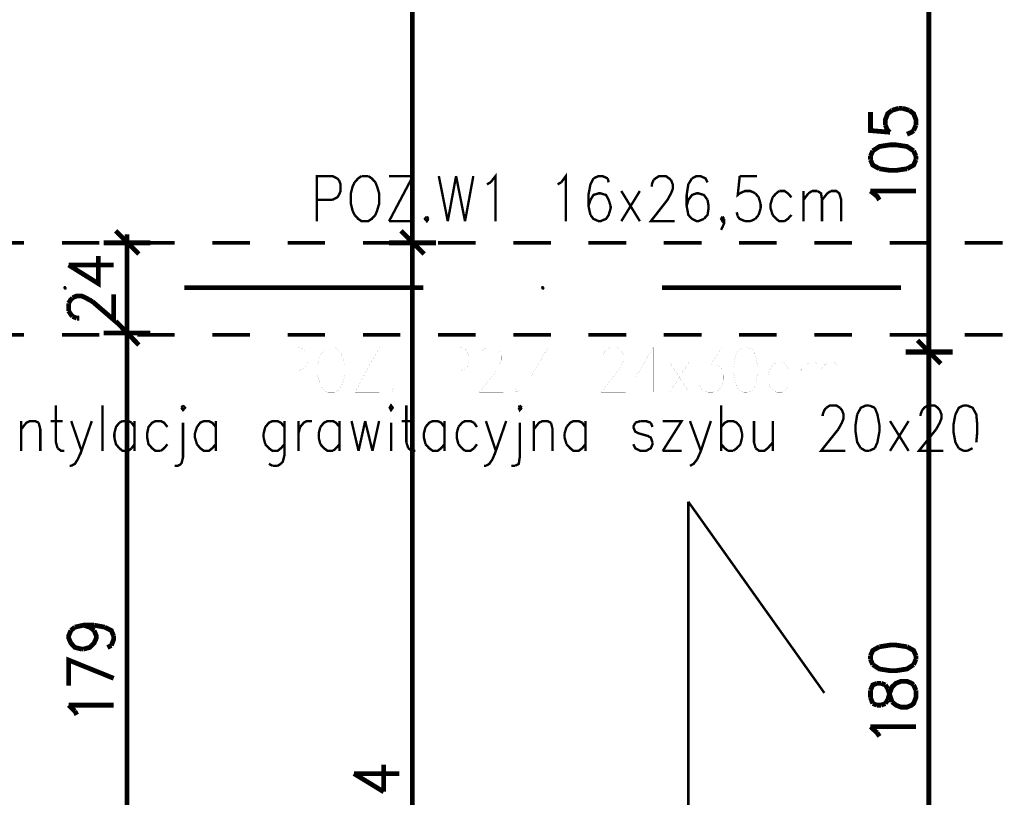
# Model space of a CAD drawing. Header units: millimetres. Extents: x -14047 to 49934, y -21523 to 14989.
# Tile 142 of 201: x 1755 to 2017, y 6058 to 6264. Entities that reach past the tile are written whole.
import ezdxf

# ---------------------------------------------------------------- set-up
doc = ezdxf.new("R2010")
doc.units = ezdxf.units.MM
doc.layers.add('H', color=7, linetype='Continuous')
doc.layers.add('P', color=7, linetype='Continuous')

msp = doc.modelspace()

# ---------------------------------------------------------------- hatches: boundary and pattern name
at = {"layer": 'H', "linetype": 'Continuous'}
for points in [[(1767.155, 6192.445), (1766.89, 6192.885), (1767.07, 6193.415), (1767.51, 6193.415), (1767.86, 6192.885), (1767.685, 6192.445)], [(1894.138, 6192.445), (1893.873, 6192.885), (1894.053, 6193.415), (1894.493, 6193.415), (1894.843, 6192.885), (1894.668, 6192.445)]]:
    msp.add_hatch(color=256, dxfattribs=at).paths.add_polyline_path(points)

# ---------------------------------------------------------------- linework, layer by layer
at = {"layer": 'P'}
for points, const_width in [([(1859.657, 6205.848), (1859.657, 6559.02)], 1.27), ([(1996.959, 6280.098), (1996.959, 6176.752)], 1.27), ([(1981.441, 6239.623), (1981.441, 6234.684), (1986.64, 6234.244)], 1.27), ([(1985.406, 6236.099), (1985.406, 6237.594), (1986.025, 6239.183), (1987.17, 6240.063)], 1.27), ([(1987.17, 6240.063), (1988.935, 6240.593)], 1.27), ([(1988.935, 6240.593), (1989.995, 6240.593)], 1.27), ([(1989.995, 6240.593), (1991.755, 6240.063)], 1.27), ([(1991.755, 6240.063), (1992.905, 6239.183), (1993.519, 6237.594), (1993.519, 6236.099)], 1.27), ([(1986.64, 6234.244), (1986.025, 6234.684), (1985.406, 6236.099)], 1.27), ([(1993.519, 6236.099), (1992.905, 6234.684)], 1.27), ([(1992.905, 6234.684), (1992.375, 6234.244), (1991.14, 6233.714)], 1.27), ([(1992.905, 6229.305), (1991.14, 6230.455), (1988.23, 6230.895), (1986.64, 6230.895), (1983.821, 6230.455), (1982.056, 6229.305)], 1.27), ([(1982.056, 6229.305), (1981.441, 6227.895)], 1.27), ([(1981.441, 6227.895), (1981.441, 6226.925)], 1.27), ([(1993.519, 6227.895), (1992.905, 6229.305)], 1.27), ([(1993.519, 6226.925), (1993.519, 6227.895)], 1.27), ([(1981.441, 6226.925), (1982.056, 6225.515), (1983.821, 6224.545)], 1.27), ([(1991.14, 6224.545), (1992.905, 6225.515), (1993.519, 6226.925)], 1.27), ([(1880.47, 6220.931), (1881.794, 6222.606), (1881.794, 6210.612)], 0.635), ([(1899.252, 6220.931), (1900.487, 6222.606), (1900.487, 6210.612)], 0.635), ([(1983.821, 6224.545), (1986.64, 6224.105), (1988.23, 6224.105), (1991.14, 6224.545)], 1.27), ([(1834.261, 6210.612), (1834.261, 6222.606), (1838.405, 6222.606), (1839.73, 6221.986)], 0.635), ([(1840.17, 6221.546), (1840.61, 6220.401), (1840.61, 6218.636), (1840.17, 6217.576), (1839.73, 6216.961), (1838.405, 6216.257)], 0.635), ([(1839.73, 6221.986), (1840.17, 6221.546)], 0.635), ([(1844.315, 6220.931), (1843.785, 6219.781), (1843.345, 6218.021), (1843.345, 6215.197), (1843.785, 6213.432), (1844.315, 6212.287)], 0.635), ([(1846.169, 6222.606), (1845.284, 6221.986), (1844.315, 6220.931)], 0.635), ([(1847.929, 6222.606), (1846.169, 6222.606)], 0.635), ([(1849.869, 6220.931), (1848.899, 6221.986), (1847.929, 6222.606)], 0.635), ([(1849.869, 6212.287), (1850.314, 6213.432), (1850.844, 6215.197), (1850.844, 6218.021), (1850.314, 6219.781), (1849.869, 6220.931)], 0.635), ([(1853.488, 6210.612), (1859.837, 6222.606), (1853.488, 6222.606)], 0.635), ([(1866.717, 6222.606), (1869.096, 6210.612)], 0.635), ([(1869.096, 6210.612), (1871.301, 6222.606)], 0.635), ([(1871.301, 6222.606), (1873.681, 6210.612)], 0.635), ([(1873.681, 6210.612), (1875.885, 6222.606)], 0.635), ([(1879.5, 6220.401), (1880.47, 6220.931)], 0.635), ([(1898.282, 6220.401), (1899.252, 6220.931)], 0.635), ([(1907.806, 6221.986), (1907.011, 6220.401), (1906.486, 6217.576), (1906.486, 6214.667), (1907.011, 6212.287)], 0.635), ([(1911.6, 6221.986), (1910.186, 6222.606), (1909.216, 6222.606), (1907.806, 6221.986)], 0.635), ([(1911.865, 6220.931), (1911.6, 6221.986)], 0.635), ([(1928.443, 6221.546), (1928.883, 6220.401), (1928.883, 6219.166), (1928.443, 6218.021), (1927.473, 6216.257), (1923.064, 6210.612), (1929.413, 6210.612)], 0.635), ([(1923.329, 6220.401), (1923.769, 6221.546)], 0.635), ([(1923.329, 6219.781), (1923.329, 6220.401)], 0.635), ([(1923.769, 6221.546), (1924.299, 6221.986), (1925.269, 6222.606), (1927.033, 6222.606), (1927.913, 6221.986), (1928.443, 6221.546)], 0.635), ([(1933.997, 6221.986), (1933.028, 6220.401), (1932.588, 6217.576), (1932.588, 6214.667), (1933.028, 6212.287), (1933.997, 6211.227)], 0.635), ([(1938.142, 6220.931), (1937.612, 6221.986), (1936.202, 6222.606), (1935.232, 6222.606), (1933.997, 6221.986)], 0.635), ([(1946.696, 6222.606), (1946.166, 6217.576), (1946.696, 6218.021)], 0.635), ([(1951.28, 6222.606), (1946.696, 6222.606)], 0.635), ([(1911.865, 6216.257), (1911.161, 6217.576), (1909.661, 6218.021), (1909.216, 6218.021), (1907.806, 6217.576), (1907.011, 6216.257)], 0.635), ([(1915.215, 6218.636), (1920.154, 6210.612)], 0.635), ([(1920.154, 6218.636), (1915.215, 6210.612)], 0.635), ([(1938.142, 6216.257), (1937.172, 6217.576), (1935.672, 6218.021), (1935.232, 6218.021), (1933.997, 6217.576), (1933.028, 6216.257)], 0.635), ([(1946.696, 6218.021), (1948.106, 6218.636), (1949.515, 6218.636), (1950.84, 6218.021)], 0.635), ([(1950.84, 6218.021), (1951.72, 6216.961)], 0.635), ([(1956.394, 6218.021), (1955.425, 6216.961)], 0.635), ([(1957.189, 6218.636), (1956.394, 6218.021)], 0.635), ([(1960.454, 6216.961), (1959.484, 6218.021), (1958.599, 6218.636), (1957.189, 6218.636)], 0.635), ([(1963.628, 6218.636), (1963.628, 6210.612)], 0.635), ([(1963.628, 6216.257), (1964.948, 6218.021)], 0.635), ([(1964.948, 6218.021), (1965.918, 6218.636)], 0.635), ([(1965.918, 6218.636), (1967.328, 6218.636)], 0.635), ([(1967.328, 6218.636), (1968.303, 6218.021), (1968.563, 6216.257)], 0.635), ([(1968.563, 6216.257), (1969.978, 6218.021), (1970.948, 6218.636)], 0.635), ([(1970.948, 6218.636), (1972.357, 6218.636), (1973.152, 6218.021), (1973.677, 6216.257), (1973.677, 6210.612)], 0.635), ([(1983.821, 6216.257), (1983.201, 6217.226), (1981.441, 6218.636)], 1.27), ([(1981.441, 6218.636), (1993.519, 6218.636)], 1.27), ([(1838.405, 6216.257), (1834.261, 6216.257)], 0.635), ([(1907.011, 6216.257), (1906.486, 6214.667)], 0.635), ([(1912.39, 6214.667), (1911.865, 6216.257)], 0.635), ([(1933.028, 6216.257), (1932.588, 6214.667)], 0.635), ([(1938.407, 6214.052), (1938.407, 6214.667), (1938.142, 6216.257)], 0.635), ([(1951.72, 6216.961), (1952.25, 6215.197)], 0.635), ([(1952.25, 6215.197), (1952.25, 6214.052)], 0.635), ([(1955.425, 6216.961), (1954.895, 6215.197), (1954.895, 6214.052), (1955.425, 6212.287)], 0.635), ([(1968.563, 6216.257), (1968.563, 6210.612)], 0.635), ([(1907.011, 6212.287), (1907.806, 6211.227), (1909.216, 6210.612), (1909.661, 6210.612), (1911.161, 6211.227), (1911.865, 6212.287), (1912.39, 6214.052)], 0.635), ([(1912.39, 6214.052), (1912.39, 6214.667)], 0.635), ([(1937.172, 6211.227), (1938.142, 6212.287), (1938.407, 6214.052)], 0.635), ([(1946.166, 6211.847), (1945.901, 6212.992)], 0.635), ([(1952.25, 6214.052), (1951.72, 6212.287)], 0.635), ([(1844.315, 6212.287), (1845.284, 6211.227), (1846.169, 6210.612), (1847.929, 6210.612), (1848.899, 6211.227), (1849.869, 6212.287)], 0.635), ([(1853.488, 6210.612), (1859.837, 6210.612)], 0.635), ([(1863.542, 6211.847), (1863.012, 6211.227), (1863.542, 6210.612), (1863.982, 6211.227)], 0.635), ([(1863.982, 6211.227), (1863.542, 6211.847)], 0.635), ([(1933.997, 6211.227), (1935.232, 6210.612), (1935.672, 6210.612), (1937.172, 6211.227)], 0.635), ([(1942.551, 6211.227), (1942.111, 6210.612), (1941.756, 6211.227), (1942.111, 6211.847)], 0.635), ([(1942.551, 6211.227), (1942.551, 6210.082), (1942.111, 6209.022), (1941.756, 6208.318)], 0.635), ([(1942.111, 6211.847), (1942.551, 6211.227)], 0.635), ([(1948.106, 6210.612), (1946.696, 6211.227), (1946.166, 6211.847)], 0.635), ([(1949.515, 6210.612), (1948.106, 6210.612)], 0.635), ([(1950.84, 6211.227), (1949.515, 6210.612)], 0.635), ([(1951.72, 6212.287), (1950.84, 6211.227)], 0.635), ([(1955.425, 6212.287), (1956.394, 6211.227)], 0.635), ([(1956.394, 6211.227), (1957.189, 6210.612), (1958.599, 6210.612)], 0.635), ([(1958.599, 6210.612), (1959.484, 6211.227), (1960.454, 6212.287)], 0.635), ([(1786.997, 6201.883), (1780.823, 6208.053)], 1.27), ([(1783.823, 6202.673), (1783.823, 6207.083)], 1.27), ([(1862.832, 6201.883), (1856.663, 6208.053)], 1.27), ([(1856.663, 6208.053), (1862.832, 6201.883)], 1.27), ([(1859.657, 6202.673), (1859.657, 6207.083)], 1.27), ([(1859.657, 6207.083), (1859.657, 6202.673)], 1.27), ([(1748.547, 6204.878), (1756.486, 6204.878)], 0.955), ([(1766.54, 6204.878), (1776.504, 6204.878)], 0.95), ([(1789.997, 6204.878), (1777.649, 6204.878)], 1.27), ([(1786.557, 6204.878), (1796.521, 6204.878)], 0.955), ([(1806.485, 6204.878), (1816.538, 6204.878)], 0.955), ([(1826.502, 6204.878), (1836.466, 6204.878)], 0.95), ([(1846.519, 6204.878), (1856.483, 6204.878)], 0.955), ([(1865.922, 6204.878), (1853.488, 6204.878)], 1.27), ([(1853.488, 6204.878), (1865.922, 6204.878)], 1.27), ([(1866.537, 6204.878), (1876.5, 6204.878)], 0.955), ([(1886.554, 6204.878), (1896.518, 6204.878)], 0.95), ([(1906.486, 6204.878), (1916.535, 6204.878)], 0.955), ([(1926.503, 6204.878), (1936.557, 6204.878)], 0.955), ([(1946.521, 6204.878), (1956.484, 6204.878)], 0.955), ([(1966.538, 6204.878), (1976.502, 6204.878)], 0.955), ([(1986.555, 6204.878), (1996.519, 6204.878)], 0.95), ([(2006.483, 6204.878), (2016.536, 6204.878)], 0.955), ([(1783.823, 6204.088), (1783.823, 6181.866)], 1.27), ([(1859.657, 5901.884), (1859.657, 6204.088)], 1.27), ([(1768.305, 6198.974), (1776.239, 6194.034), (1776.239, 6201.354)], 1.27), ([(1768.305, 6198.974), (1780.293, 6198.974)], 1.27), ([(1774.654, 6189.27), (1780.293, 6184.421), (1780.293, 6191.21)], 1.27), ([(1799.076, 6192.975), (1862.567, 6192.975)], 1.27), ([(1926.059, 6192.975), (1989.55, 6192.975)], 1.27), ([(1768.305, 6188.83), (1768.92, 6189.8), (1769.36, 6190.24)], 1.27), ([(1768.305, 6186.8), (1768.305, 6188.83)], 1.27), ([(1769.36, 6190.24), (1770.504, 6190.77), (1771.739, 6190.77), (1772.889, 6190.24), (1774.654, 6189.27)], 1.27), ([(1769.36, 6185.306), (1768.92, 6185.831), (1768.305, 6186.8)], 1.27), ([(1770.504, 6184.861), (1769.36, 6185.306)], 1.27), ([(1771.124, 6184.861), (1770.504, 6184.861)], 1.27), ([(1780.823, 6184.071), (1786.997, 6177.722)], 1.27), ([(1786.997, 6177.722), (1780.823, 6184.071)], 1.27), ([(1777.649, 6180.896), (1789.997, 6180.896)], 1.27), ([(1789.997, 6180.896), (1777.649, 6180.896)], 1.27), ([(1783.823, 6183.101), (1783.823, 6178.692)], 1.27), ([(1783.823, 6178.692), (1783.823, 6183.101)], 1.27), ([(1756.486, 6180.451), (1748.547, 6180.451)], 0.955), ([(1776.504, 6180.451), (1766.54, 6180.451)], 0.95), ([(1783.823, 6179.926), (1783.823, 6002.765)], 1.27), ([(1796.521, 6180.451), (1786.557, 6180.451)], 0.95), ([(1816.538, 6180.451), (1806.485, 6180.451)], 0.95), ([(1836.466, 6180.451), (1826.502, 6180.451)], 0.95), ([(1856.483, 6180.451), (1846.519, 6180.451)], 0.95), ([(1876.5, 6180.451), (1866.537, 6180.451)], 0.95), ([(1896.518, 6180.451), (1886.554, 6180.451)], 0.95), ([(1916.535, 6180.451), (1906.486, 6180.451)], 0.95), ([(1936.557, 6180.451), (1926.503, 6180.451)], 0.95), ([(1956.484, 6180.451), (1946.521, 6180.451)], 0.95), ([(1976.502, 6180.451), (1966.538, 6180.451)], 0.95), ([(1996.519, 6180.451), (1986.555, 6180.451)], 0.95), ([(2000.134, 6172.782), (1993.959, 6178.957)], 1.27), ([(1993.959, 6178.957), (2000.134, 6172.782)], 1.27), ([(1996.959, 6173.752), (1996.959, 6178.162)], 1.27), ([(1996.959, 6178.072), (1996.959, 6173.752)], 1.27), ([(2016.536, 6180.451), (2006.483, 6180.451)], 0.95), ([(1825.267, 6165.198), (1825.267, 6177.102), (1829.412, 6177.102), (1830.821, 6176.572), (1831.266, 6175.957), (1831.796, 6174.897), (1831.796, 6173.132), (1831.266, 6171.987), (1830.821, 6171.373), (1829.412, 6170.928), (1825.267, 6170.928)], 0.015), ([(1837.17, 6177.102), (1836.381, 6176.572), (1835.411, 6175.337), (1834.971, 6174.192), (1834.441, 6172.517), (1834.441, 6169.608), (1834.971, 6168.018), (1835.411, 6166.783), (1836.381, 6165.638), (1837.17, 6165.198), (1839.025, 6165.198), (1839.995, 6165.638), (1840.79, 6166.783), (1841.32, 6168.018), (1841.76, 6169.608), (1841.76, 6172.517), (1841.32, 6174.192), (1840.79, 6175.337), (1839.995, 6176.572), (1839.025, 6177.102), (1837.17, 6177.102)], 0.015), ([(1844.405, 6165.198), (1850.929, 6177.102), (1844.405, 6177.102)], 0.015), ([(1868.211, 6165.198), (1868.211, 6177.102), (1872.356, 6177.102), (1873.856, 6176.572), (1874.296, 6175.957), (1874.65, 6174.897), (1874.65, 6173.132), (1874.296, 6171.987), (1873.856, 6171.373), (1872.356, 6170.928), (1868.211, 6170.928)], 0.015), ([(1877.915, 6174.192), (1877.915, 6174.897), (1878.265, 6175.957), (1878.705, 6176.572), (1879.675, 6177.102), (1881.615, 6177.102), (1882.409, 6176.572), (1882.849, 6175.957), (1883.379, 6174.897), (1883.379, 6173.752), (1882.849, 6172.517), (1882.059, 6170.928), (1877.47, 6165.198), (1883.819, 6165.198)], 0.015), ([(1895.728, 6177.102), (1891.138, 6169.168), (1897.932, 6169.168)], 0.015), ([(1895.728, 6177.102), (1895.728, 6165.198)], 0.015), ([(1910.366, 6174.192), (1910.366, 6174.897), (1910.806, 6175.957), (1911.246, 6176.572), (1912.215, 6177.102), (1913.98, 6177.102), (1914.95, 6176.572), (1915.39, 6175.957), (1915.83, 6174.897), (1915.83, 6173.752), (1915.39, 6172.517), (1914.42, 6170.928), (1909.836, 6165.198), (1916.36, 6165.198)], 0.015), ([(1923.679, 6177.102), (1919.094, 6169.168), (1925.884, 6169.168)], 0.015), ([(1923.679, 6177.102), (1923.679, 6165.198)], 0.015), ([(1936.817, 6177.102), (1941.931, 6177.102), (1939.022, 6172.517), (1940.522, 6172.517), (1941.406, 6171.987), (1941.931, 6171.373), (1942.376, 6169.608), (1942.376, 6168.548), (1941.931, 6166.783), (1940.962, 6165.638), (1939.552, 6165.198), (1938.232, 6165.198), (1936.817, 6165.638), (1936.377, 6166.258), (1935.847, 6167.403)], 0.015), ([(1947.756, 6177.102), (1946.521, 6176.572), (1945.551, 6174.897), (1945.106, 6171.987), (1945.106, 6170.223), (1945.551, 6167.403), (1946.521, 6165.638), (1947.756, 6165.198), (1948.725, 6165.198), (1950.135, 6165.638), (1950.93, 6167.403), (1951.455, 6170.223), (1951.455, 6171.987), (1950.93, 6174.897), (1950.135, 6176.572), (1948.725, 6177.102), (1947.756, 6177.102)], 0.015), ([(2003.308, 6175.957), (1990.785, 6175.957)], 1.27), ([(1990.785, 6175.782), (2003.308, 6175.782)], 1.27), ([(1996.959, 5996.771), (1996.959, 6174.987)], 1.27), ([(1928.088, 6173.132), (1933.203, 6165.198)], 0.015), ([(1933.203, 6173.132), (1928.088, 6165.198)], 0.015), ([(1959.659, 6171.373), (1958.779, 6172.517), (1957.984, 6173.132), (1956.484, 6173.132), (1955.515, 6172.517), (1954.63, 6171.373), (1954.28, 6169.608), (1954.28, 6168.548), (1954.63, 6166.783), (1955.515, 6165.638), (1956.484, 6165.198), (1957.984, 6165.198), (1958.779, 6165.638), (1959.659, 6166.783)], 0.015), ([(1962.834, 6173.132), (1962.834, 6165.198)], 0.015), ([(1962.834, 6170.928), (1964.333, 6172.517), (1965.213, 6173.132), (1966.538, 6173.132), (1967.418, 6172.517), (1967.948, 6170.928), (1967.948, 6165.198)], 0.015), ([(1967.948, 6170.928), (1969.358, 6172.517), (1970.153, 6173.132), (1971.562, 6173.132), (1972.532, 6172.517), (1973.062, 6170.928), (1973.062, 6165.198)], 0.015), ([(1854.633, 6166.258), (1854.103, 6165.638), (1854.633, 6165.198), (1855.073, 6165.638), (1854.633, 6166.258)], 0.015), ([(1887.439, 6166.258), (1886.994, 6165.638), (1887.439, 6165.198), (1887.964, 6165.638), (1887.439, 6166.258)], 0.015), ([(1844.405, 6165.198), (1850.929, 6165.198)], 0.015), ([(1764.95, 6161.669), (1764.95, 6151.88), (1765.39, 6150.295)], 0.635), ([(1777.299, 6161.669), (1777.299, 6149.59)], 0.635), ([(1798.286, 6161.054), (1798.726, 6160.434), (1799.256, 6161.054), (1798.726, 6161.669)], 0.635), ([(1798.726, 6161.669), (1798.286, 6161.054)], 0.635), ([(1853.663, 6161.054), (1854.018, 6160.434), (1854.458, 6161.054), (1854.018, 6161.669), (1853.663, 6161.054)], 0.635), ([(1858.073, 6161.669), (1858.073, 6151.88)], 0.635), ([(1888.229, 6161.669), (1887.964, 6161.054)], 0.635), ([(1887.964, 6161.054), (1888.229, 6160.434), (1888.759, 6161.054)], 0.635), ([(1888.759, 6161.054), (1888.229, 6161.669)], 0.635), ([(1941.756, 6161.669), (1941.756, 6149.59)], 0.635), ([(1968.743, 6159.289), (1969.183, 6160.434), (1969.713, 6161.054)], 0.635), ([(1969.713, 6161.054), (1970.683, 6161.669), (1972.357, 6161.669), (1973.327, 6161.054)], 0.635), ([(1973.327, 6161.054), (1973.857, 6160.434), (1974.297, 6159.289), (1974.297, 6158.229), (1973.857, 6157.084), (1972.887, 6155.32)], 0.635), ([(1980.206, 6161.669), (1978.881, 6161.054), (1977.912, 6159.289)], 0.635), ([(1981.086, 6161.669), (1980.206, 6161.669)], 0.635), ([(1982.586, 6161.054), (1981.086, 6161.669)], 0.635), ([(1983.821, 6156.47), (1983.291, 6159.289), (1982.586, 6161.054)], 0.635), ([(1994.754, 6159.289), (1995.194, 6160.434)], 0.635), ([(1995.194, 6160.434), (1995.724, 6161.054), (1996.694, 6161.669), (1998.459, 6161.669), (1999.339, 6161.054), (1999.869, 6160.434)], 0.635), ([(1999.869, 6160.434), (2000.309, 6159.289), (2000.309, 6158.229), (1999.869, 6157.084), (1998.899, 6155.32)], 0.635), ([(2006.218, 6161.669), (2004.898, 6161.054), (2004.013, 6159.289)], 0.635), ([(2007.103, 6161.669), (2006.218, 6161.669)], 0.635), ([(2009.572, 6151.88), (2009.832, 6154.705), (2009.832, 6156.47), (2009.572, 6159.289), (2008.597, 6161.054), (2007.103, 6161.669)], 0.635), ([(1755.691, 6157.524), (1755.691, 6149.59)], 0.635), ([(1755.691, 6155.32), (1757.101, 6157.084), (1758.071, 6157.524), (1759.396, 6157.524), (1760.366, 6157.084)], 0.635), ([(1763.54, 6157.524), (1766.715, 6157.524)], 0.635), ([(1769.01, 6157.524), (1771.739, 6149.59), (1774.474, 6157.524)], 0.635), ([(1782.678, 6157.524), (1781.793, 6157.084)], 0.635), ([(1784.178, 6157.524), (1782.678, 6157.524)], 0.635), ([(1785.058, 6157.084), (1784.178, 6157.524)], 0.635), ([(1785.852, 6157.524), (1785.852, 6149.59)], 0.635), ([(1794.581, 6155.94), (1793.701, 6157.084), (1792.816, 6157.524), (1791.407, 6157.524), (1790.527, 6157.084), (1789.552, 6155.94), (1789.202, 6154.265), (1789.202, 6153.115), (1789.552, 6151.355), (1790.527, 6150.295), (1791.407, 6149.59), (1792.816, 6149.59)], 0.635), ([(1807.454, 6155.94), (1806.485, 6157.084), (1805.605, 6157.524), (1804.28, 6157.524), (1803.31, 6157.084), (1802.43, 6155.94)], 0.635), ([(1807.454, 6157.524), (1807.454, 6149.59)], 0.635), ([(1825.707, 6155.94), (1824.737, 6157.084), (1823.857, 6157.524), (1822.532, 6157.524), (1821.563, 6157.084), (1820.593, 6155.94)], 0.635), ([(1825.707, 6157.524), (1825.707, 6148.531), (1825.267, 6146.766), (1824.737, 6146.151)], 0.635), ([(1829.412, 6157.524), (1829.412, 6149.59)], 0.635), ([(1829.851, 6155.94), (1830.821, 6157.084), (1831.616, 6157.524), (1833.026, 6157.524)], 0.635), ([(1840.345, 6155.94), (1839.375, 6157.084), (1838.585, 6157.524), (1837.17, 6157.524), (1836.201, 6157.084), (1835.231, 6155.94)], 0.635), ([(1840.345, 6157.524), (1840.345, 6149.59)], 0.635), ([(1843.52, 6157.524), (1845.374, 6149.59)], 0.635), ([(1845.374, 6149.59), (1847.139, 6157.524)], 0.635), ([(1847.139, 6157.524), (1849.079, 6149.59)], 0.635), ([(1849.079, 6149.59), (1850.844, 6157.524)], 0.635), ([(1856.838, 6157.524), (1860.012, 6157.524)], 0.635), ([(1868.211, 6155.94), (1867.331, 6157.084), (1866.362, 6157.524), (1865.127, 6157.524), (1864.157, 6157.084), (1863.187, 6155.94)], 0.635), ([(1868.211, 6157.524), (1868.211, 6149.59)], 0.635), ([(1876.06, 6157.084), (1875.09, 6157.524), (1873.681, 6157.524), (1872.886, 6157.084), (1871.916, 6155.94)], 0.635), ([(1879.235, 6157.524), (1881.879, 6149.59), (1884.614, 6157.524)], 0.635), ([(1891.933, 6157.524), (1891.933, 6149.59)], 0.635), ([(1891.933, 6155.32), (1893.343, 6157.084), (1894.313, 6157.524), (1895.548, 6157.524), (1896.518, 6157.084)], 0.635), ([(1905.691, 6155.94), (1904.811, 6157.084), (1903.837, 6157.524), (1902.517, 6157.524), (1901.637, 6157.084), (1900.662, 6155.94)], 0.635), ([(1905.691, 6157.524), (1905.691, 6149.59)], 0.635), ([(1920.329, 6157.524), (1918.92, 6157.084)], 0.635), ([(1921.739, 6157.524), (1920.329, 6157.524)], 0.635), ([(1923.064, 6157.084), (1921.739, 6157.524)], 0.635), ([(1926.239, 6149.59), (1931.263, 6157.524), (1926.239, 6157.524)], 0.635), ([(1933.468, 6157.524), (1936.377, 6149.59)], 0.635), ([(1936.377, 6149.59), (1939.022, 6157.524)], 0.635), ([(1941.756, 6155.94), (1942.726, 6157.084), (1943.611, 6157.524), (1944.931, 6157.524), (1945.901, 6157.084), (1946.871, 6155.94)], 0.635), ([(1950.485, 6157.524), (1950.485, 6151.88), (1950.93, 6150.295)], 0.635), ([(1955.515, 6157.524), (1955.515, 6149.59)], 0.635), ([(1968.743, 6158.849), (1968.743, 6159.289)], 0.635), ([(1977.912, 6159.289), (1977.472, 6156.47)], 0.635), ([(1986.64, 6157.524), (1991.58, 6149.59)], 0.635), ([(1991.58, 6157.524), (1986.64, 6149.59)], 0.635), ([(1994.754, 6158.849), (1994.754, 6159.289)], 0.635), ([(2004.013, 6159.289), (2003.483, 6156.47), (2003.483, 6154.705), (2004.013, 6151.88), (2004.898, 6150.295)], 0.635), ([(1760.366, 6157.084), (1760.806, 6155.32), (1760.806, 6149.59)], 0.635), ([(1781.793, 6157.084), (1780.913, 6155.94), (1780.473, 6154.265)], 0.635), ([(1785.852, 6155.94), (1785.058, 6157.084)], 0.635), ([(1798.726, 6157.084), (1798.726, 6147.916), (1798.286, 6146.151)], 0.635), ([(1802.43, 6155.94), (1801.9, 6154.265), (1801.9, 6153.115), (1802.43, 6151.355)], 0.635), ([(1820.593, 6155.94), (1820.153, 6154.265)], 0.635), ([(1829.412, 6154.265), (1829.851, 6155.94)], 0.635), ([(1835.231, 6155.94), (1834.791, 6154.265)], 0.635), ([(1854.018, 6157.084), (1854.018, 6149.59)], 0.635), ([(1863.187, 6155.94), (1862.747, 6154.265), (1862.747, 6153.115), (1863.187, 6151.355)], 0.635), ([(1871.916, 6155.94), (1871.476, 6154.265), (1871.476, 6153.115), (1871.916, 6151.355)], 0.635), ([(1876.855, 6155.94), (1876.06, 6157.084)], 0.635), ([(1888.229, 6157.084), (1888.229, 6147.916)], 0.635), ([(1896.518, 6157.084), (1896.962, 6155.32)], 0.635), ([(1896.962, 6155.32), (1896.962, 6149.59)], 0.635), ([(1900.662, 6155.94), (1900.137, 6154.265)], 0.635), ([(1918.92, 6157.084), (1918.39, 6155.94)], 0.635), ([(1918.39, 6155.94), (1918.92, 6154.705), (1919.799, 6154.265), (1922.269, 6153.56), (1923.064, 6153.115), (1923.504, 6151.88)], 0.635), ([(1923.504, 6155.94), (1923.064, 6157.084)], 0.635), ([(1946.871, 6155.94), (1947.311, 6154.265)], 0.635), ([(1972.887, 6155.32), (1968.303, 6149.59), (1974.737, 6149.59)], 0.635), ([(1977.472, 6156.47), (1977.472, 6154.705)], 0.635), ([(1983.821, 6154.705), (1983.821, 6156.47)], 0.635), ([(1998.899, 6155.32), (1994.314, 6149.59), (2000.838, 6149.59)], 0.635), ([(1780.473, 6154.265), (1780.473, 6153.115)], 0.635), ([(1780.473, 6153.115), (1780.913, 6151.355), (1781.793, 6150.295)], 0.635), ([(1820.153, 6154.265), (1820.153, 6153.115)], 0.635), ([(1820.153, 6153.115), (1820.593, 6151.355)], 0.635), ([(1834.791, 6154.265), (1834.791, 6153.115)], 0.635), ([(1834.791, 6153.115), (1835.231, 6151.355)], 0.635), ([(1900.137, 6154.265), (1900.137, 6153.115)], 0.635), ([(1900.137, 6153.115), (1900.662, 6151.355)], 0.635), ([(1947.311, 6153.115), (1946.871, 6151.355)], 0.635), ([(1947.311, 6154.265), (1947.311, 6153.115)], 0.635), ([(1977.472, 6154.705), (1977.912, 6151.88), (1978.881, 6150.295)], 0.635), ([(1982.586, 6150.295), (1983.291, 6151.88), (1983.821, 6154.705)], 0.635), ([(1765.39, 6150.295), (1766.36, 6149.59), (1767.155, 6149.59)], 0.635), ([(1771.739, 6149.59), (1770.769, 6147.386)], 0.635), ([(1781.793, 6150.295), (1782.678, 6149.59), (1784.178, 6149.59), (1785.058, 6150.295)], 0.635), ([(1785.058, 6150.295), (1785.852, 6151.355)], 0.635), ([(1792.816, 6149.59), (1793.701, 6150.295)], 0.635), ([(1793.701, 6150.295), (1794.581, 6151.355)], 0.635), ([(1802.43, 6151.355), (1803.31, 6150.295), (1804.28, 6149.59), (1805.605, 6149.59), (1806.485, 6150.295), (1807.454, 6151.355)], 0.635), ([(1820.593, 6151.355), (1821.563, 6150.295), (1822.532, 6149.59), (1823.857, 6149.59), (1824.737, 6150.295), (1825.707, 6151.355)], 0.635), ([(1835.231, 6151.355), (1836.201, 6150.295), (1837.17, 6149.59), (1838.585, 6149.59)], 0.635), ([(1838.585, 6149.59), (1839.375, 6150.295)], 0.635), ([(1839.375, 6150.295), (1840.345, 6151.355)], 0.635), ([(1858.073, 6151.88), (1858.603, 6150.295)], 0.635), ([(1858.603, 6150.295), (1859.572, 6149.59), (1860.452, 6149.59)], 0.635), ([(1863.187, 6151.355), (1864.157, 6150.295), (1865.127, 6149.59), (1866.362, 6149.59), (1867.331, 6150.295), (1868.211, 6151.355)], 0.635), ([(1871.916, 6151.355), (1872.886, 6150.295)], 0.635), ([(1872.886, 6150.295), (1873.681, 6149.59)], 0.635), ([(1873.681, 6149.59), (1875.09, 6149.59), (1876.06, 6150.295)], 0.635), ([(1876.06, 6150.295), (1876.855, 6151.355)], 0.635), ([(1881.879, 6149.59), (1881, 6147.386)], 0.635), ([(1900.662, 6151.355), (1901.637, 6150.295), (1902.517, 6149.59), (1903.837, 6149.59), (1904.811, 6150.295), (1905.691, 6151.355)], 0.635), ([(1923.504, 6151.88), (1923.504, 6151.355), (1923.064, 6150.295), (1921.739, 6149.59), (1920.329, 6149.59), (1918.92, 6150.295), (1918.39, 6151.355)], 0.635), ([(1926.239, 6149.59), (1931.263, 6149.59)], 0.635), ([(1936.377, 6149.59), (1935.407, 6147.386)], 0.635), ([(1943.611, 6149.59), (1942.726, 6150.295), (1941.756, 6151.355)], 0.635), ([(1944.931, 6149.59), (1943.611, 6149.59)], 0.635), ([(1946.871, 6151.355), (1945.901, 6150.295), (1944.931, 6149.59)], 0.635), ([(1950.93, 6150.295), (1951.9, 6149.59), (1953.22, 6149.59), (1954.105, 6150.295), (1955.515, 6151.88)], 0.635), ([(1978.881, 6150.295), (1980.206, 6149.59)], 0.635), ([(1980.206, 6149.59), (1981.086, 6149.59)], 0.635), ([(1981.086, 6149.59), (1982.586, 6150.295)], 0.635), ([(2004.898, 6150.295), (2006.218, 6149.59)], 0.635), ([(2006.218, 6149.59), (2007.103, 6149.59)], 0.635), ([(2007.103, 6149.59), (2008.597, 6150.295)], 0.635), ([(1770.769, 6147.386), (1769.98, 6146.151), (1769.01, 6145.621)], 0.635), ([(1881, 6147.386), (1880.12, 6146.151), (1879.235, 6145.621)], 0.635), ([(1888.229, 6147.916), (1887.964, 6146.151), (1886.994, 6145.621)], 0.635), ([(1935.407, 6147.386), (1934.437, 6146.151), (1933.468, 6145.621)], 0.635), ([(1769.01, 6145.621), (1768.565, 6145.621)], 0.635), ([(1798.286, 6146.151), (1797.316, 6145.621), (1796.521, 6145.621)], 0.635), ([(1822.532, 6145.621), (1821.563, 6146.151)], 0.635), ([(1823.857, 6145.621), (1822.532, 6145.621)], 0.635), ([(1824.737, 6146.151), (1823.857, 6145.621)], 0.635), ([(1879.235, 6145.621), (1878.705, 6145.621)], 0.635), ([(1886.994, 6145.621), (1886.024, 6145.621)], 0.635), ([(1969.183, 6085.304), (1933.028, 6136.097)], 0.635), ([(1933.028, 6136.097), (1933.028, 5918.552)], 0.635), ([(1768.92, 6101.882), (1769.98, 6102.767)], 1.27), ([(1769.98, 6102.767), (1772.269, 6103.292), (1775.094, 6103.292)], 1.27), ([(1772.269, 6103.292), (1773.944, 6102.767)], 1.27), ([(1773.944, 6102.767), (1775.094, 6101.882)], 1.27), ([(1775.094, 6103.292), (1777.913, 6102.767)], 1.27), ([(1777.913, 6102.767), (1779.678, 6101.882), (1780.293, 6100.382)], 1.27), ([(1771.739, 6096.943), (1769.98, 6097.387), (1768.92, 6098.532), (1768.305, 6099.942), (1768.305, 6100.382), (1768.92, 6101.882)], 1.27), ([(1775.094, 6101.882), (1775.709, 6100.382), (1775.709, 6099.942), (1775.094, 6098.532), (1773.944, 6097.387), (1772.269, 6096.943)], 1.27), ([(1780.293, 6100.382), (1780.293, 6099.502), (1779.678, 6097.912)], 1.27), ([(1772.269, 6096.943), (1771.739, 6096.943)], 1.27), ([(1779.678, 6097.912), (1778.618, 6097.387)], 1.27), ([(1983.821, 6097.562), (1982.056, 6096.593), (1981.441, 6095.183)], 1.27), ([(1991.14, 6097.562), (1988.23, 6098.002), (1986.64, 6098.002), (1983.821, 6097.562)], 1.27), ([(1993.519, 6095.183), (1992.905, 6096.593), (1991.14, 6097.562)], 1.27), ([(1768.305, 6087.244), (1768.305, 6094.033), (1780.293, 6089.184)], 1.27), ([(1981.441, 6095.183), (1981.441, 6094.213)], 1.27), ([(1993.519, 6094.213), (1993.519, 6095.183)], 1.27), ([(1981.441, 6094.213), (1982.056, 6092.798)], 1.27), ([(1982.056, 6092.798), (1983.821, 6091.653), (1986.64, 6091.213), (1988.23, 6091.213), (1991.14, 6091.653), (1992.905, 6092.798)], 1.27), ([(1992.905, 6092.798), (1993.519, 6094.213)], 1.27), ([(1983.201, 6087.864), (1982.056, 6087.419), (1981.441, 6086.009)], 1.27), ([(1984.261, 6087.864), (1983.201, 6087.864)], 1.27), ([(1985.406, 6087.419), (1984.261, 6087.864)], 1.27), ([(1986.025, 6086.449), (1985.406, 6087.419)], 1.27), ([(1987.17, 6082.924), (1986.64, 6084.509), (1986.025, 6086.449)], 1.27), ([(1986.64, 6085.479), (1987.17, 6086.894), (1988.23, 6087.864), (1989.55, 6088.389), (1991.14, 6088.389), (1992.375, 6087.864), (1992.905, 6087.419)], 1.27), ([(1992.905, 6087.419), (1993.519, 6086.009)], 1.27), ([(1981.441, 6086.009), (1981.441, 6084.069)], 1.27), ([(1981.441, 6084.069), (1982.056, 6082.485)], 1.27), ([(1986.025, 6083.454), (1986.64, 6085.479)], 1.27), ([(1993.519, 6086.009), (1993.519, 6084.069), (1992.905, 6082.485), (1992.375, 6082.04), (1991.14, 6081.515), (1989.55, 6081.515), (1988.23, 6082.04), (1987.17, 6082.924)], 1.27), ([(1769.98, 6080.455), (1768.305, 6082.04)], 1.27), ([(1768.305, 6082.04), (1780.293, 6082.04)], 1.27), ([(1982.056, 6082.485), (1983.201, 6082.04)], 1.27), ([(1983.201, 6082.04), (1984.261, 6082.04)], 1.27), ([(1984.261, 6082.04), (1985.406, 6082.485)], 1.27), ([(1985.406, 6082.485), (1986.025, 6083.454)], 1.27), ([(1770.504, 6079.485), (1769.98, 6080.455)], 1.27), ([(1983.201, 6074.721), (1981.441, 6076.31)], 1.27), ([(1981.441, 6076.31), (1993.519, 6076.31)], 1.27), ([(1983.821, 6073.751), (1983.201, 6074.721)], 1.27), ([(1852.073, 6059.028), (1852.073, 6066.257)], 1.27), ([(1844.14, 6063.877), (1852.073, 6059.028)], 1.27), ([(1844.14, 6063.877), (1856.218, 6063.877)], 1.27)]:
    msp.add_lwpolyline(points, dxfattribs=dict(at, const_width=const_width))

doc.saveas('drawing.dxf')
